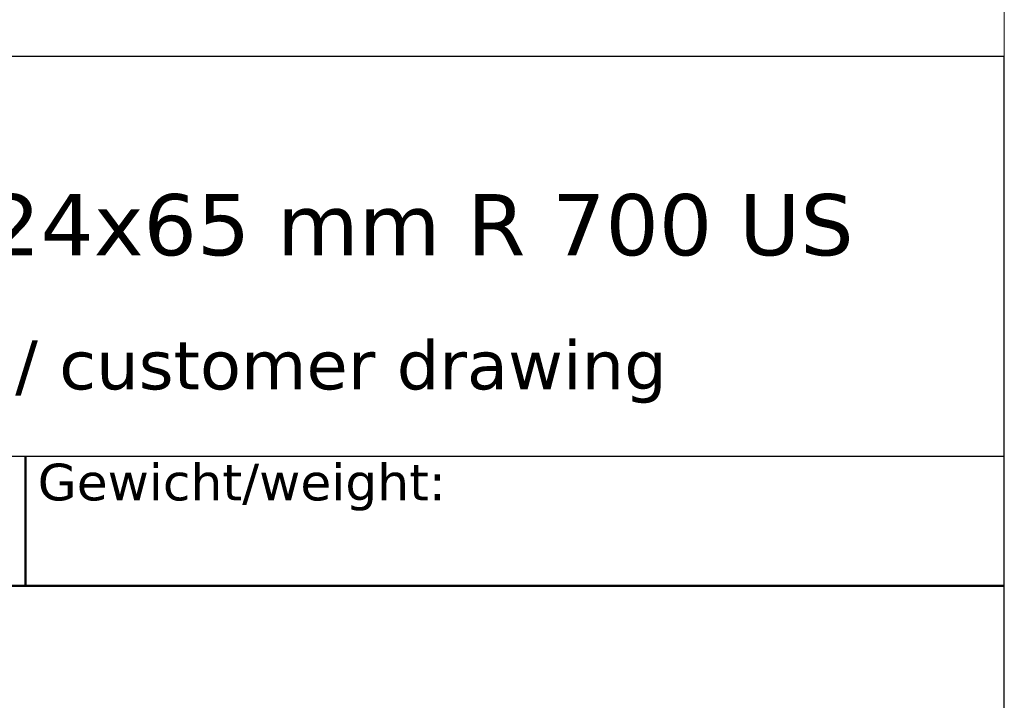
# Model space of a CAD drawing. Header units: millimetres. Extents: x -11430 to 11430, y -488 to 4365.
# Tile 3 of 92: x 2456 to 3060, y 524 to 941. Entities that reach past the tile are written whole.
import ezdxf
from ezdxf.enums import TextEntityAlignment as Align

# ---------------------------------------------------------------- set-up
doc = ezdxf.new("R2010")
doc.units = ezdxf.units.MM
doc.header["$LTSCALE"] = 15
for name, color, linetype, lineweight in [('AM_BOR', 7, 'Continuous', 25), ('Rahmen (ISO)', 7, 'Continuous', 70), ('Titel (ISO)', 7, 'Continuous', 50)]:
    doc.layers.add(name, color=color, linetype=linetype, lineweight=lineweight)
doc.styles.add('Notiztext 3.5', font='verdana.ttf')
doc.styles.add('Pfeiltext', font='verdana.ttf')
doc.styles.get("Standard").update_dxf_attribs({"font": 'verdana.ttf'})
doc.styles.add('Textstil101', font='verdana.ttf')
doc.styles.add('Textstil113', font='verdana.ttf')
doc.styles.add('Textstil114', font='verdana.ttf')
doc.styles.add('Textstil47', font='verdana.ttf')
doc.styles.add('Textstil64', font='verdana.ttf', dxfattribs={"width": 0.800000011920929})
doc.styles.add('Textstil75', font='verdana.ttf')

# ---------------------------------------------------------------- blocks, each defined once
blk = doc.blocks.new('Ränder wedi_Zeichnungsrahmen')
at = {"layer": 'Rahmen (ISO)', "color": 208, "lineweight": 18, "true_color": 0x400040}
blk.add_line((204.0000000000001, 6.000000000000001), (204, 291), dxfattribs=at)
blk = doc.blocks.new('Schriftfelder wedi Standard - Inch_Zoll ohne Toleranz')
at = {"layer": 'AM_BOR', "color": 7}
for p, q in [((-4.835435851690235, 53.99550874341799), (-188.8354355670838, 53.99550874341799)), ((-4.835435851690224, -1.254491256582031), (-4.835435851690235, 53.99550874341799)), ((-188.8354355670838, 37.64550874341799), (-4.835435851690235, 37.64550874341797))]:
    blk.add_line(p, q, dxfattribs=at)
at = {"layer": 'Titel (ISO)'}
for p, q in [((-44.83543585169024, 37.64550874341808), (-44.83543585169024, 32.33684717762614)), ((-84.03543585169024, 32.34550874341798), (-4.835435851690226, 32.34550874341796))]:
    blk.add_line(p, q, dxfattribs=at)
at = {"layer": 'AM_BOR', "color": 7}
for tag, p, height, style in [('Zeichnungsnummer_001', (-173.2383905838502, 49.43305073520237), 3.00000011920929, 'Textstil75'), ('Artikelnummer_001', (-145.0642880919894, 44.44539506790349), 2.487309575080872, 'Textstil101')]:
    blk.add_attdef(tag, p, '', height=height, dxfattribs=dict(at, style=style))
blk.add_attdef('TITEL_001', (-78.97035839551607, 45.86528712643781), '', height=2.5, dxfattribs=at)
at = {"layer": 'AM_BOR', "color": 7, "style": 'Textstil101'}
blk.add_attdef('PROJEKT', text='', height=2.487309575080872, dxfattribs=at).set_placement((-144.8354355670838, 41.98281831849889), align=Align.TOP_LEFT)
at = {"layer": 'AM_BOR', "color": 7, "style": 'Textstil64', "width": 0.8}
for tag, p in [('ERSTELLUNGSDATUM_001', (-115.1472556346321, 28.69550873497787)), ('KONSTRUKTEUR_001', (-94.00716185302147, 28.67133143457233)), ('ERSTELLUNGSDATUM_001', (-115.3460467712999, 23.55467596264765)), ('KONSTRUKTEUR_001', (-94.00716185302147, 23.37133143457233))]:
    blk.add_attdef(tag, p, '', height=2.000000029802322, dxfattribs=at)
at = {"layer": 'AM_BOR', "color": 7, "style": 'Textstil64', "width": 0.7999999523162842}
for tag, p in [('KONTROLLDATUM', (-108.7354355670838, 19.09550874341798)), ('KONTROLLIERT_VON', (-92.73543585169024, 19.09550874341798))]:
    blk.add_attdef(tag, text='', height=2.000000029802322, dxfattribs=at).set_placement(p, align=Align.MIDDLE_CENTER)
at = {"layer": 'Titel (ISO)', "insert": (-44.33543585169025, 37.34550874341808), "char_height": 1.500000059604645, "attachment_point": 1, "style": 'Notiztext 3.5'}
blk.add_mtext('\\fVerdana|b0|i0;\\H1.5000;Gewicht/weight:', dxfattribs=at)
at = {"layer": 'Titel (ISO)', "color": 7, "style": 'Pfeiltext'}
blk.add_attdef('BESCHREIBUNG_001', (-70.66377724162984, 40.38459537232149), '', height=2.000000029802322, dxfattribs=at)
at = {"layer": 'Titel (ISO)'}
for tag, p, height, style in [('Anfänglicher_Ansichtsmaßstab_001', (-64.5021920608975, 33.83711386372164), 2.5, 'Textstil47'), ('REVISIONSNUMMER_001', (-74.87694023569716, -0.5444913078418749), 1.790000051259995, 'Textstil114'), ('STATUS_001', (-52.63301829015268, -0.6250352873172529), 1.790000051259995, 'Textstil114')]:
    blk.add_attdef(tag, p, '', height=height, dxfattribs=dict(at, style=style))
at = {"layer": 'Titel (ISO)', "style": 'Textstil47'}
blk.add_attdef('<MASSE3;>', text='', height=2.5, dxfattribs=at).set_placement((-26.83543585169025, 36.34550874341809), align=Align.TOP_LEFT)
at = {"layer": 'Titel (ISO)', "style": 'Textstil113'}
for tag, p in [('MATERIAL', (-159.8354355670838, 35.345508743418)), ('FIRMA', (-159.8354355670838, 24.74550874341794)), ('Bauvorhaben', (-159.8354355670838, 19.44550874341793))]:
    blk.add_attdef(tag, text='', height=1.889999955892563, dxfattribs=at).set_placement(p, align=Align.TOP_CENTER)

msp = doc.modelspace()

# ---------------------------------------------------------------- block references
at = {"xscale": 15, "yscale": 15, "zscale": 15}
msp.add_blockref('Ränder wedi_Zeichnungsrahmen', (0, 0), dxfattribs=at)
ref = msp.add_blockref('Schriftfelder wedi Standard - Inch_Zoll ohne Toleranz', (3132.531537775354, 108.8173688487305), dxfattribs=dict(xscale=15, yscale=15, zscale=15))
ref.add_attrib('BESCHREIBUNG_001', 'Kundenzeichnung / customer drawing', (2072.574879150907, 714.5862994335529), dxfattribs={"layer": 'Titel (ISO)', "color": 7, "height": 30.00000044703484, "style": 'Pfeiltext'})
ref.add_attrib('TITEL_001', 'FU Riolito 1219x1524x65 mm R 700 US', (1947.976161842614, 796.7966757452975), dxfattribs={"layer": 'AM_BOR', "color": 7, "height": 37.5})

doc.saveas('drawing.dxf')
